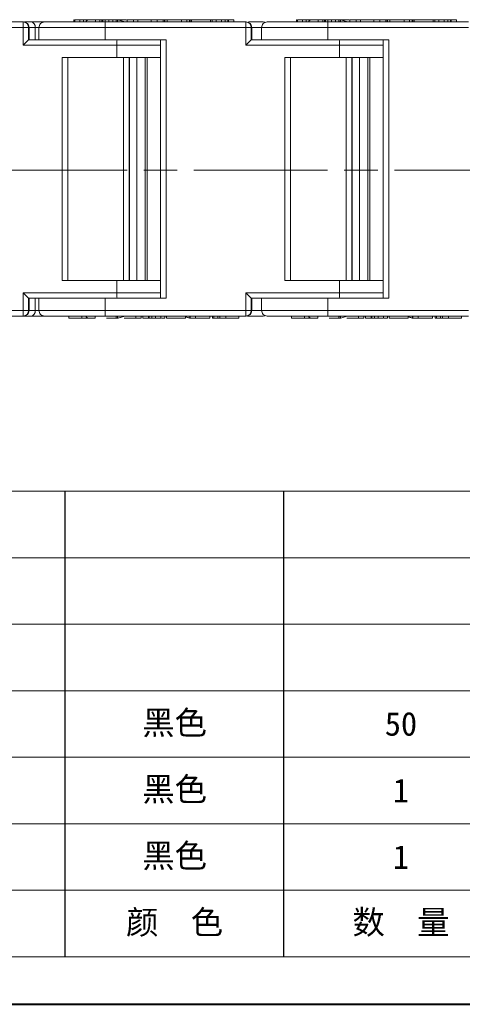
# Model space of a CAD drawing. Header units: millimetres. Extents: x 3188 to 3546, y -304 to -51.
# Tile 3 of 27: x 3305 to 3345, y -304 to -216. Entities that reach past the tile are written whole.
import ezdxf

# ---------------------------------------------------------------- set-up
doc = ezdxf.new("R2010")
doc.units = ezdxf.units.MM
doc.linetypes.add('ACAD_ISO08W100', pattern=[36, 24, -3, 6, -3])
doc.linetypes.add('CENTER', pattern=[0.6, 0.375, -0.075, 0.075, -0.075])
doc.layers.add('中心线', color=1, linetype='CENTER', lineweight=25)
doc.layers.add('标注线', color=7, linetype='Continuous', lineweight=15)
doc.styles.add('样式 6', font='仿宋_GB2312.ttf')

msp = doc.modelspace()

# ---------------------------------------------------------------- linework, layer by layer
at = {"color": 7, "linetype": 'Continuous', "lineweight": 15}
for p, q in [((3305.439, -216.029), (3292.817, -216.029)), ((3305.439, -216.029), (3305.448, -216.029)), ((3305.576, -216.029), (3306.168, -216.029)), ((3306.168, -216.029), (3307.348, -216.029)), ((3309.995, -216.029), (3309.995, -215.829)), ((3310.014, -215.829), (3309.995, -215.829)), ((3310.089, -216.029), (3310.089, -215.829)), ((3310.522, -216.029), (3310.522, -215.829)), ((3310.522, -215.829), (3310.855, -215.829)), ((3310.855, -216.029), (3310.855, -215.829)), ((3310.86, -215.829), (3310.855, -215.829)), ((3310.86, -215.829), (3310.86, -216.029)), ((3311.37, -215.837), (3311.37, -215.829)), ((3311.945, -216.029), (3311.945, -215.829)), ((3312.348, -216.029), (3312.348, -215.829)), ((3312.524, -216.029), (3312.524, -215.829)), ((3312.59, -215.829), (3312.59, -216.029)), ((3312.592, -216.029), (3312.592, -215.829)), ((3312.804, -216.029), (3312.804, -215.829)), ((3325.439, -216.029), (3312.817, -216.029)), ((3313.137, -215.829), (3313.137, -216.029)), ((3313.138, -216.029), (3313.138, -215.829)), ((3313.499, -216.029), (3313.499, -215.829)), ((3313.968, -215.851), (3313.822, -215.829)), ((3313.932, -215.837), (3313.932, -215.829)), ((3313.932, -215.829), (3314.266, -215.829)), ((3313.968, -215.851), (3313.99, -215.851)), ((3314.552, -216.029), (3313.968, -215.851)), ((3313.99, -215.851), (3314.574, -216.029)), ((3314.27, -215.829), (3314.266, -215.829)), ((3314.743, -215.829), (3314.27, -215.829)), ((3314.78, -216.029), (3314.78, -215.829)), ((3315.357, -215.829), (3315.357, -216.029)), ((3315.758, -216.029), (3315.758, -215.829)), ((3316.751, -215.829), (3316.928, -215.829)), ((3316.945, -216.029), (3316.945, -215.829)), ((3317.472, -216.029), (3317.472, -215.829)), ((3317.996, -215.829), (3317.828, -215.829)), ((3318.017, -216.029), (3318.017, -215.829)), ((3318.13, -216.029), (3318.13, -215.829)), ((3318.161, -215.829), (3318.151, -215.829)), ((3318.161, -216.029), (3318.161, -215.829)), ((3318.162, -215.829), (3318.161, -215.829)), ((3318.162, -216.029), (3318.162, -215.829)), ((3318.388, -216.029), (3318.388, -215.829)), ((3319.666, -215.829), (3318.388, -215.829)), ((3319.666, -216.029), (3319.666, -215.829)), ((3320.146, -215.829), (3319.666, -215.829)), ((3320.146, -216.029), (3320.146, -215.829)), ((3320.152, -215.829), (3320.146, -215.829)), ((3320.152, -216.029), (3320.152, -215.829)), ((3320.152, -215.829), (3320.379, -215.829)), ((3320.379, -216.029), (3320.379, -215.829)), ((3320.444, -216.029), (3320.444, -215.829)), ((3320.563, -216.029), (3320.563, -215.829)), ((3322.262, -215.829), (3320.563, -215.829)), ((3322.262, -216.029), (3322.262, -215.829)), ((3322.267, -215.829), (3322.262, -215.829)), ((3322.267, -216.029), (3322.267, -215.829)), ((3322.427, -215.829), (3322.309, -215.829)), ((3322.427, -216.029), (3322.427, -215.829)), ((3322.775, -216.029), (3322.775, -215.829)), ((3323.255, -215.829), (3322.775, -215.829)), ((3323.255, -216.029), (3323.255, -215.829)), ((3323.259, -215.829), (3323.255, -215.829)), ((3323.259, -215.829), (3323.259, -216.029)), ((3323.517, -215.829), (3323.553, -215.829)), ((3323.579, -216.029), (3323.579, -215.829)), ((3323.836, -216.029), (3323.836, -215.829)), ((3323.9, -216.029), (3323.9, -215.829)), ((3323.9, -215.829), (3324.381, -215.829)), ((3324.381, -216.029), (3324.381, -215.829)), ((3325.439, -216.029), (3325.448, -216.029)), ((3329.995, -216.029), (3329.995, -215.829)), ((3330.014, -215.829), (3329.995, -215.829)), ((3330.089, -216.029), (3330.089, -215.829)), ((3330.522, -216.029), (3330.522, -215.829)), ((3330.522, -215.829), (3330.855, -215.829)), ((3330.855, -216.029), (3330.855, -215.829)), ((3330.86, -215.829), (3330.855, -215.829)), ((3330.86, -215.829), (3330.86, -216.029)), ((3331.37, -215.837), (3331.37, -215.829)), ((3331.945, -216.029), (3331.945, -215.829)), ((3332.348, -216.029), (3332.348, -215.829)), ((3332.524, -216.029), (3332.524, -215.829)), ((3332.59, -215.829), (3332.59, -216.029)), ((3332.592, -216.029), (3332.592, -215.829)), ((3332.804, -216.029), (3332.804, -215.829)), ((3345.439, -216.029), (3332.817, -216.029)), ((3333.137, -215.829), (3333.137, -216.029)), ((3333.138, -216.029), (3333.138, -215.829)), ((3333.499, -216.029), (3333.499, -215.829)), ((3333.968, -215.851), (3333.822, -215.829)), ((3333.932, -215.837), (3333.932, -215.829)), ((3333.932, -215.829), (3334.266, -215.829)), ((3333.968, -215.851), (3333.99, -215.851)), ((3334.552, -216.029), (3333.968, -215.851)), ((3333.99, -215.851), (3334.574, -216.029)), ((3334.27, -215.829), (3334.266, -215.829)), ((3334.743, -215.829), (3334.27, -215.829)), ((3334.78, -216.029), (3334.78, -215.829)), ((3335.357, -215.829), (3335.357, -216.029)), ((3335.758, -216.029), (3335.758, -215.829)), ((3336.75, -215.829), (3336.928, -215.829)), ((3336.945, -216.029), (3336.945, -215.829)), ((3337.472, -216.029), (3337.472, -215.829)), ((3337.996, -215.829), (3337.828, -215.829)), ((3338.017, -216.029), (3338.017, -215.829)), ((3338.13, -216.029), (3338.13, -215.829)), ((3338.161, -215.829), (3338.151, -215.829)), ((3338.161, -216.029), (3338.161, -215.829)), ((3338.162, -215.829), (3338.161, -215.829)), ((3338.162, -216.029), (3338.162, -215.829)), ((3338.388, -216.029), (3338.388, -215.829)), ((3339.665, -215.829), (3338.388, -215.829)), ((3339.665, -216.029), (3339.665, -215.829)), ((3340.146, -215.829), (3339.665, -215.829)), ((3340.146, -216.029), (3340.146, -215.829)), ((3340.152, -215.829), (3340.146, -215.829)), ((3340.152, -216.029), (3340.152, -215.829)), ((3340.152, -215.829), (3340.379, -215.829)), ((3340.379, -216.029), (3340.379, -215.829)), ((3340.444, -216.029), (3340.444, -215.829)), ((3340.563, -216.029), (3340.563, -215.829)), ((3342.262, -215.829), (3340.563, -215.829)), ((3342.262, -216.029), (3342.262, -215.829)), ((3342.267, -215.829), (3342.262, -215.829)), ((3342.267, -216.029), (3342.267, -215.829)), ((3342.427, -215.829), (3342.309, -215.829)), ((3342.427, -216.029), (3342.427, -215.829)), ((3342.774, -216.029), (3342.774, -215.829)), ((3343.255, -215.829), (3342.774, -215.829)), ((3343.255, -216.029), (3343.255, -215.829)), ((3343.259, -215.829), (3343.255, -215.829)), ((3343.259, -215.829), (3343.259, -216.029)), ((3343.516, -215.829), (3343.553, -215.829)), ((3343.579, -216.029), (3343.579, -215.829)), ((3343.836, -216.029), (3343.836, -215.829)), ((3343.9, -216.029), (3343.9, -215.829)), ((3343.9, -215.829), (3344.381, -215.829)), ((3344.381, -216.029), (3344.381, -215.829)), ((3292.816, -216.529), (3305.437, -216.529)), ((3305.437, -216.529), (3305.437, -218.129)), ((3305.939, -216.529), (3305.437, -216.529)), ((3305.939, -217.629), (3305.939, -216.529)), ((3305.939, -216.529), (3305.948, -216.529)), ((3305.948, -216.529), (3305.948, -217.629)), ((3305.963, -216.529), (3305.948, -216.529)), ((3305.963, -217.629), (3305.963, -216.529)), ((3305.963, -216.529), (3305.971, -216.529)), ((3305.971, -216.529), (3305.971, -217.629)), ((3305.971, -216.529), (3306.522, -216.529)), ((3306.522, -216.529), (3306.522, -217.629)), ((3306.931, -216.529), (3306.522, -216.529)), ((3312.816, -216.529), (3306.866, -216.529)), ((3306.866, -216.529), (3306.866, -217.629)), ((3312.816, -217.629), (3312.816, -216.529)), ((3312.816, -216.529), (3325.437, -216.529)), ((3325.437, -216.529), (3325.437, -218.129)), ((3325.939, -216.529), (3325.437, -216.529)), ((3325.939, -217.629), (3325.939, -216.529)), ((3325.939, -216.529), (3325.948, -216.529)), ((3325.948, -216.529), (3325.948, -217.629)), ((3325.962, -216.529), (3325.948, -216.529)), ((3325.962, -217.629), (3325.962, -216.529)), ((3325.962, -216.529), (3325.971, -216.529)), ((3325.971, -216.529), (3325.971, -217.629)), ((3326.865, -216.529), (3325.971, -216.529)), ((3332.816, -216.529), (3326.865, -216.529)), ((3326.865, -216.529), (3326.865, -217.629)), ((3332.816, -217.629), (3332.816, -216.529)), ((3332.816, -216.529), (3345.436, -216.529)), ((3305.437, -218.129), (3313.873, -218.129)), ((3310.414, -217.629), (3305.939, -217.629)), ((3310.414, -217.629), (3312.816, -217.629)), ((3318.284, -217.629), (3312.816, -217.629)), ((3313.873, -218.129), (3313.873, -219.229)), ((3317.787, -218.129), (3313.873, -218.129)), ((3317.787, -217.629), (3317.787, -229.329)), ((3318.284, -229.329), (3318.284, -217.629)), ((3325.437, -218.129), (3333.873, -218.129)), ((3330.414, -217.629), (3325.939, -217.629)), ((3330.414, -217.629), (3332.816, -217.629)), ((3338.284, -217.629), (3332.816, -217.629)), ((3333.873, -218.129), (3333.873, -219.229)), ((3337.786, -218.129), (3333.873, -218.129)), ((3337.786, -217.629), (3337.786, -229.329)), ((3338.284, -229.329), (3338.284, -217.629)), ((3308.961, -219.229), (3308.961, -229.329)), ((3313.873, -219.229), (3308.961, -219.229)), ((3309.463, -229.329), (3309.463, -219.229)), ((3317.787, -219.229), (3313.873, -219.229)), ((3314.467, -219.229), (3314.467, -229.329)), ((3314.967, -229.329), (3314.967, -219.229)), ((3315.012, -219.229), (3315.012, -229.329)), ((3315.669, -229.329), (3315.669, -219.229)), ((3316.417, -219.229), (3316.417, -229.329)), ((3316.59, -229.329), (3316.59, -219.229)), ((3328.961, -219.229), (3328.961, -229.329)), ((3333.873, -219.229), (3328.961, -219.229)), ((3329.463, -229.329), (3329.463, -219.229)), ((3337.786, -219.229), (3333.873, -219.229)), ((3334.467, -219.229), (3334.467, -229.329)), ((3334.967, -229.329), (3334.967, -219.229)), ((3335.012, -219.229), (3335.012, -229.329)), ((3335.669, -229.329), (3335.669, -219.229)), ((3336.417, -219.229), (3336.417, -229.329)), ((3336.59, -229.329), (3336.59, -219.229)), ((3308.961, -229.329), (3308.961, -239.229)), ((3309.463, -239.229), (3309.463, -229.329)), ((3314.467, -229.329), (3314.467, -239.229)), ((3314.967, -239.229), (3314.967, -229.329)), ((3315.012, -229.329), (3315.012, -239.229)), ((3315.669, -239.229), (3315.669, -229.329)), ((3316.417, -229.329), (3316.417, -239.229)), ((3316.59, -239.229), (3316.59, -229.329)), ((3317.787, -229.329), (3317.787, -240.829)), ((3318.284, -240.829), (3318.284, -229.329)), ((3328.961, -229.329), (3328.961, -239.229)), ((3329.463, -239.229), (3329.463, -229.329)), ((3334.467, -229.329), (3334.467, -239.229)), ((3334.967, -239.229), (3334.967, -229.329)), ((3335.012, -229.329), (3335.012, -239.229)), ((3335.669, -239.229), (3335.669, -229.329)), ((3336.417, -229.329), (3336.417, -239.229)), ((3336.59, -239.229), (3336.59, -229.329)), ((3337.786, -229.329), (3337.786, -240.829)), ((3338.284, -240.829), (3338.284, -229.329)), ((3308.961, -239.229), (3313.873, -239.229)), ((3313.873, -239.229), (3317.787, -239.229)), ((3313.873, -239.229), (3313.873, -240.329)), ((3328.961, -239.229), (3333.873, -239.229)), ((3333.873, -239.229), (3337.786, -239.229)), ((3333.873, -239.229), (3333.873, -240.329)), ((3313.873, -240.329), (3305.437, -240.329)), ((3305.437, -240.329), (3305.437, -241.929)), ((3313.873, -240.329), (3317.787, -240.329)), ((3333.873, -240.329), (3325.437, -240.329)), ((3325.437, -240.329), (3325.437, -241.929)), ((3333.873, -240.329), (3337.786, -240.329)), ((3305.939, -240.829), (3310.414, -240.829)), ((3305.939, -241.929), (3305.939, -240.829)), ((3305.948, -240.829), (3305.948, -241.929)), ((3305.963, -241.929), (3305.963, -240.829)), ((3305.971, -240.829), (3305.971, -241.929)), ((3306.522, -240.829), (3306.522, -241.929)), ((3306.866, -240.829), (3306.866, -241.929)), ((3312.816, -240.829), (3310.414, -240.829)), ((3312.816, -241.929), (3312.816, -240.829)), ((3312.816, -240.829), (3318.284, -240.829)), ((3325.939, -240.829), (3330.414, -240.829)), ((3325.939, -241.929), (3325.939, -240.829)), ((3325.948, -240.829), (3325.948, -241.929)), ((3325.962, -241.929), (3325.962, -240.829)), ((3325.971, -240.829), (3325.971, -241.929)), ((3326.865, -240.829), (3326.865, -241.929)), ((3332.816, -240.829), (3330.414, -240.829)), ((3332.816, -241.929), (3332.816, -240.829)), ((3332.816, -240.829), (3338.284, -240.829)), ((3305.437, -241.929), (3292.816, -241.929)), ((3305.437, -241.929), (3305.939, -241.929)), ((3305.948, -241.929), (3305.939, -241.929)), ((3305.948, -241.929), (3305.963, -241.929)), ((3305.971, -241.929), (3305.963, -241.929)), ((3306.522, -241.929), (3305.971, -241.929)), ((3306.522, -241.929), (3306.937, -241.929)), ((3306.866, -241.929), (3312.816, -241.929)), ((3325.437, -241.929), (3312.816, -241.929)), ((3325.437, -241.929), (3325.939, -241.929)), ((3325.948, -241.929), (3325.939, -241.929)), ((3325.948, -241.929), (3325.962, -241.929)), ((3325.971, -241.929), (3325.962, -241.929)), ((3325.971, -241.929), (3326.906, -241.929)), ((3326.865, -241.929), (3332.816, -241.929)), ((3345.436, -241.929), (3332.816, -241.929)), ((3292.817, -242.429), (3305.439, -242.429)), ((3305.448, -242.429), (3305.439, -242.429)), ((3306.168, -242.429), (3305.471, -242.429)), ((3309.546, -242.429), (3309.546, -242.629)), ((3310.726, -242.629), (3310.726, -242.429)), ((3311.918, -242.429), (3311.918, -242.629)), ((3312.817, -242.429), (3325.439, -242.429)), ((3313.822, -242.629), (3313.968, -242.607)), ((3313.935, -242.621), (3313.935, -242.629)), ((3313.94, -242.62), (3313.94, -242.629)), ((3313.968, -242.607), (3314.552, -242.429)), ((3313.99, -242.607), (3313.968, -242.607)), ((3314.574, -242.429), (3313.99, -242.607)), ((3314.514, -242.629), (3315.569, -242.629)), ((3315.569, -242.629), (3315.569, -242.429)), ((3315.569, -242.629), (3316.05, -242.629)), ((3316.05, -242.429), (3316.05, -242.629)), ((3316.05, -242.629), (3316.056, -242.629)), ((3316.056, -242.429), (3316.056, -242.629)), ((3316.209, -242.429), (3316.209, -242.629)), ((3316.69, -242.629), (3316.209, -242.629)), ((3316.69, -242.429), (3316.69, -242.629)), ((3316.756, -242.429), (3316.756, -242.629)), ((3317.014, -242.429), (3317.014, -242.629)), ((3317.327, -242.429), (3317.327, -242.629)), ((3317.327, -242.629), (3317.808, -242.629)), ((3317.808, -242.429), (3317.808, -242.629)), ((3317.808, -242.629), (3317.812, -242.629)), ((3317.812, -242.429), (3317.812, -242.629)), ((3318.167, -242.429), (3318.167, -242.629)), ((3318.321, -242.429), (3318.321, -242.629)), ((3318.321, -242.629), (3320.02, -242.629)), ((3320.02, -242.429), (3320.02, -242.629)), ((3320.02, -242.429), (3320.02, -242.629)), ((3320.02, -242.482), (3320.391, -242.6)), ((3320.02, -242.495), (3320.387, -242.607)), ((3320.02, -242.629), (3320.02, -242.629)), ((3320.436, -242.429), (3320.436, -242.629)), ((3320.436, -242.629), (3320.917, -242.629)), ((3320.917, -242.429), (3320.917, -242.629)), ((3320.917, -242.629), (3320.922, -242.629)), ((3320.922, -242.429), (3320.922, -242.629)), ((3320.922, -242.629), (3322.204, -242.629)), ((3322.204, -242.429), (3322.204, -242.629)), ((3322.204, -242.629), (3322.205, -242.629)), ((3322.205, -242.629), (3322.205, -242.429)), ((3322.458, -242.429), (3322.458, -242.629)), ((3322.569, -242.429), (3322.569, -242.629)), ((3322.919, -242.629), (3322.939, -242.629)), ((3322.939, -242.629), (3322.939, -242.429)), ((3323.111, -242.429), (3323.111, -242.629)), ((3323.638, -242.429), (3323.638, -242.629)), ((3324.83, -242.429), (3324.83, -242.629)), ((3325.448, -242.429), (3325.439, -242.429)), ((3329.546, -242.429), (3329.546, -242.629)), ((3330.726, -242.629), (3330.726, -242.429)), ((3331.918, -242.429), (3331.918, -242.629)), ((3332.817, -242.429), (3345.439, -242.429)), ((3333.822, -242.629), (3333.968, -242.607)), ((3333.935, -242.621), (3333.935, -242.629)), ((3333.94, -242.62), (3333.94, -242.629)), ((3333.968, -242.607), (3334.552, -242.429)), ((3333.99, -242.607), (3333.968, -242.607)), ((3334.514, -242.447), (3333.99, -242.607)), ((3334.514, -242.629), (3335.569, -242.629)), ((3335.569, -242.629), (3335.569, -242.429)), ((3335.569, -242.629), (3336.05, -242.629)), ((3336.05, -242.429), (3336.05, -242.629)), ((3336.05, -242.629), (3336.056, -242.629)), ((3336.056, -242.429), (3336.056, -242.629)), ((3336.209, -242.429), (3336.209, -242.629)), ((3336.69, -242.629), (3336.209, -242.629)), ((3336.69, -242.429), (3336.69, -242.629)), ((3336.756, -242.429), (3336.756, -242.629)), ((3337.013, -242.429), (3337.013, -242.629)), ((3337.327, -242.429), (3337.327, -242.629)), ((3337.327, -242.629), (3337.808, -242.629)), ((3337.808, -242.429), (3337.808, -242.629)), ((3337.808, -242.629), (3337.811, -242.629)), ((3337.811, -242.429), (3337.811, -242.629)), ((3338.167, -242.429), (3338.167, -242.629)), ((3338.321, -242.429), (3338.321, -242.629)), ((3338.321, -242.629), (3340.019, -242.629)), ((3340.019, -242.429), (3340.019, -242.629)), ((3340.019, -242.629), (3340.02, -242.629)), ((3340.02, -242.429), (3340.02, -242.629)), ((3340.02, -242.482), (3340.391, -242.6)), ((3340.02, -242.495), (3340.387, -242.607)), ((3340.436, -242.429), (3340.436, -242.629)), ((3340.436, -242.629), (3340.917, -242.629)), ((3340.917, -242.429), (3340.917, -242.629)), ((3340.917, -242.629), (3340.922, -242.629)), ((3340.922, -242.429), (3340.922, -242.629)), ((3340.922, -242.629), (3342.204, -242.629)), ((3342.204, -242.429), (3342.204, -242.629)), ((3342.204, -242.629), (3342.205, -242.629)), ((3342.205, -242.629), (3342.205, -242.429)), ((3342.458, -242.429), (3342.458, -242.629)), ((3342.568, -242.429), (3342.568, -242.629)), ((3342.919, -242.629), (3342.939, -242.629)), ((3342.939, -242.629), (3342.939, -242.429)), ((3343.111, -242.429), (3343.111, -242.629)), ((3343.638, -242.429), (3343.638, -242.629)), ((3344.83, -242.429), (3344.83, -242.629))]:
    msp.add_line(p, q, dxfattribs=at)
at = {"color": 7, "lineweight": 15}
for p, q in [((3208.877, -258.146), (3350.415, -258.146)), ((3208.877, -264.115), (3350.415, -264.115)), ((3208.877, -270.084), (3350.415, -270.084)), ((3208.877, -276.053), (3350.415, -276.053)), ((3208.877, -282.022), (3350.415, -282.022)), ((3208.877, -287.991), (3350.415, -287.991)), ((3208.877, -293.96), (3387.947, -293.96))]:
    msp.add_line(p, q, dxfattribs=at)
at = {"color": 7}
for p, q in [((3309.231, -299.929), (3309.231, -258.146)), ((3328.849, -299.929), (3328.849, -258.146))]:
    msp.add_line(p, q, dxfattribs=at)
at = {"color": 7, "lineweight": 13}
msp.add_line((3208.877, -299.929), (3387.947, -299.929), dxfattribs=at)
at = {"color": 7, "lineweight": 40}
msp.add_line((3187.559, -304.193), (3545.7, -304.193), dxfattribs=at)
at = {"color": 7, "linetype": 'Continuous', "lineweight": 15, "flags": 128}
for points in [[(3327.004, -216.029), (3327.101, -216.039), (3327.183, -216.062)], [(3327.004, -242.429), (3327.101, -242.419), (3327.183, -242.396)]]:
    msp.add_lwpolyline(points, dxfattribs=at)
at = {"color": 7, "linetype": 'Continuous', "lineweight": 15}
for centre, radius, start, end in [((3332.781, -216.404), 27.344, 179.2142, 180.26192), ((3305.439, -216.529), 0.5, 359.99993, 89.99993), ((3305.448, -216.529), 0.5, 359.99993, 89.99993), ((3305.463, -216.529), 0.5, 359.99993, 89.99993), ((3305.471, -216.529), 0.5, 359.99993, 89.99993), ((3306.08, -216.466), 0.446, 351.95177, 78.58112), ((3311.458, -216.329), 0.5, 90, 142.46944), ((3314.802, -215.998), 0.995, 170.2106, 181.77926), ((3313.844, -216.329), 0.5, 73.01303, 90), ((3313.844, -216.329), 0.5, 73.03368, 90), ((3320.532, -216.329), 0.5, 100.14843, 106.97918), ((3352.78, -216.404), 27.344, 179.2142, 180.26192), ((3325.439, -216.529), 0.5, 359.99993, 89.99993), ((3325.448, -216.529), 0.5, 359.99993, 89.99993), ((3325.462, -216.529), 0.5, 359.99993, 89.99993), ((3325.471, -216.529), 0.5, 359.99993, 89.99993), ((3331.457, -216.329), 0.5, 90, 142.46944), ((3334.802, -215.998), 0.995, 170.2106, 181.77926), ((3333.844, -216.329), 0.5, 73.01303, 90), ((3333.844, -216.329), 0.5, 73.03368, 90), ((3340.532, -216.329), 0.5, 100.17276, 106.97918), ((3341.217, -218.004), 27.344, 179.2142, 180.26192), ((3361.217, -218.004), 27.344, 179.2142, 180.26192), ((3341.217, -240.454), 27.344, 179.73808, 180.7858), ((3361.217, -240.454), 27.344, 179.73808, 180.7858), ((3332.781, -242.054), 27.344, 179.73808, 180.7858), ((3305.439, -241.929), 0.5, 270.00007, 0.00007), ((3305.448, -241.929), 0.5, 270.00007, 0.00007), ((3305.463, -241.929), 0.5, 270.00007, 0.00007), ((3305.471, -241.929), 0.5, 270.00007, 0.00007), ((3306.08, -241.991), 0.446, 281.41908, 8.04819), ((3352.78, -242.054), 27.344, 179.73808, 180.7858), ((3325.439, -241.929), 0.5, 270.00007, 0.00007), ((3325.448, -241.929), 0.5, 270.00007, 0.00007), ((3325.462, -241.929), 0.5, 270.00007, 0.00007), ((3325.471, -241.929), 0.5, 270.00007, 0.00007), ((3311.458, -242.129), 0.5, 217.71782, 270), ((3314.972, -242.448), 1.164, 179.06634, 188.9438), ((3313.844, -242.129), 0.5, 270, 286.97918), ((3313.844, -242.129), 0.5, 270, 286.96632), ((3320.532, -242.129), 0.5, 253.01303, 258.90263), ((3331.457, -242.129), 0.5, 217.71782, 270), ((3334.972, -242.448), 1.164, 179.06634, 188.9438), ((3333.844, -242.129), 0.5, 270, 286.97918), ((3333.844, -242.129), 0.5, 270, 286.96632), ((3340.532, -242.129), 0.5, 253.01303, 258.87822)]:
    msp.add_arc(centre, radius, start, end, dxfattribs=at)
for centre, major_axis, start_param, end_param in [((3305.439, -218.129), (0.5, 0.5), 0.002286, 1.573082), ((3325.439, -218.129), (0.5, 0.5), 0.002286, 1.573082), ((3305.439, -240.329), (0.5, -0.5), 4.710103, 6.280899), ((3325.439, -240.329), (0.5, -0.5), 4.710103, 6.280899)]:
    msp.add_ellipse(centre, major_axis=major_axis, ratio=0.002286, start_param=start_param, end_param=end_param, dxfattribs=at)
for points in [[(3307.366, -216.029), (3307.3, -216.036), (3307.169, -216.052), (3307.004, -216.167), (3306.888, -216.332), (3306.873, -216.463), (3306.866, -216.529)], [(3312.816, -216.529), (3312.816, -216.463), (3312.816, -216.332), (3312.816, -216.167), (3312.817, -216.052), (3312.817, -216.036), (3312.817, -216.029)], [(3327.365, -216.029), (3327.3, -216.036), (3327.169, -216.052), (3327.003, -216.167), (3326.888, -216.332), (3326.873, -216.463), (3326.865, -216.529)], [(3332.816, -216.529), (3332.816, -216.463), (3332.816, -216.332), (3332.816, -216.167), (3332.816, -216.052), (3332.817, -216.036), (3332.817, -216.029)], [(3307.366, -242.429), (3307.3, -242.421), (3307.169, -242.406), (3307.004, -242.291), (3306.888, -242.126), (3306.873, -241.994), (3306.866, -241.929)], [(3312.817, -242.429), (3312.817, -242.421), (3312.817, -242.406), (3312.816, -242.291), (3312.816, -242.126), (3312.816, -241.994), (3312.816, -241.929)], [(3327.365, -242.429), (3327.3, -242.421), (3327.169, -242.406), (3327.003, -242.291), (3326.888, -242.126), (3326.873, -241.994), (3326.865, -241.929)], [(3332.817, -242.429), (3332.817, -242.421), (3332.816, -242.406), (3332.816, -242.291), (3332.816, -242.126), (3332.816, -241.994), (3332.816, -241.929)]]:
    msp.add_open_spline(points, degree=3, dxfattribs=at)
for points, knots in [([(3307.366, -216.029), (3307.443, -216.029), (3307.563, -216.029), (3308.246, -216.029), (3308.949, -216.029), (3309.82, -216.029), (3311.084, -216.029), (3312.134, -216.029), (3312.817, -216.029)], [0, 0, 0, 0, 0.239602, 0.368454, 0.5, 0.631546, 0.760398, 1, 1, 1, 1]), ([(3310.089, -215.829), (3310.149, -215.829), (3310.261, -215.829), (3310.407, -215.829), (3310.485, -215.829), (3310.525, -215.829)], [0, 0, 0, 0, 0.366165, 0.679584, 1, 1, 1, 1]), ([(3311.543, -215.829), (3311.516, -215.829), (3311.455, -215.829), (3311.284, -215.829), (3311.088, -215.829), (3310.957, -215.829), (3310.904, -215.829)], [0, 0, 0, 0, 0.240758, 0.53275, 0.809531, 1, 1, 1, 1]), ([(3313.822, -215.829), (3313.521, -215.829), (3312.896, -215.829), (3312.1, -215.829), (3311.556, -215.829), (3311.49, -215.829), (3311.458, -215.829)], [0, 0, 0, 0, 0.2405266, 0.5, 0.7594734, 1, 1, 1, 1]), ([(3313.968, -215.851), (3313.964, -215.856), (3313.958, -215.865), (3313.935, -215.926), (3313.918, -215.973), (3313.905, -216.015), (3313.9, -216.029)], [0, 0, 0, 0, 0.425403, 0.65149, 0.887239, 1, 1, 1, 1]), ([(3315.357, -215.829), (3315.289, -215.829), (3315.165, -215.829), (3315.007, -215.829), (3314.89, -215.829), (3314.809, -215.829), (3314.79, -215.829), (3314.78, -215.829)], [0, 0, 0, 0, 0.219903, 0.401483, 0.582484, 0.790929, 1, 1, 1, 1]), ([(3315.758, -215.829), (3315.739, -215.829), (3315.682, -215.829), (3315.539, -215.829), (3315.419, -215.829), (3315.357, -215.829)], [0, 0, 0, 0, 0.2025471, 0.589038, 1, 1, 1, 1]), ([(3316.945, -215.829), (3316.81, -215.829), (3316.538, -215.829), (3316.183, -215.829), (3315.93, -215.829), (3315.78, -215.829), (3315.766, -215.829), (3315.758, -215.829)], [0, 0, 0, 0, 0.203919, 0.410143, 0.593167, 0.774496, 1, 1, 1, 1]), ([(3316.056, -215.829), (3316.063, -215.829), (3316.077, -215.829), (3316.186, -215.829), (3316.326, -215.829), (3316.522, -215.829), (3316.661, -215.829), (3316.751, -215.829)], [0, 0, 0, 0, 0.206633, 0.397222, 0.573131, 0.726121, 1, 1, 1, 1]), ([(3317.472, -215.829), (3317.409, -215.829), (3317.293, -215.829), (3317.114, -215.829), (3317.002, -215.829), (3316.945, -215.829)], [0, 0, 0, 0, 0.372031, 0.683777, 1, 1, 1, 1]), ([(3318.017, -215.829), (3317.987, -215.829), (3317.927, -215.829), (3317.768, -215.829), (3317.607, -215.829), (3317.486, -215.829), (3317.472, -215.829)], [0, 0, 0, 0, 0.250896, 0.502166, 0.940512, 1, 1, 1, 1]), ([(3318.13, -215.829), (3318.128, -215.829), (3318.124, -215.829), (3318.094, -215.829), (3318.043, -215.829), (3318.017, -215.829)], [0, 0, 0, 0, 0.308297, 0.650122, 1, 1, 1, 1]), ([(3318.205, -215.829), (3318.229, -215.829), (3318.304, -215.829), (3318.374, -215.829), (3318.388, -215.829), (3318.395, -215.829)], [0, 0, 0, 0, 0.180626, 0.589869, 1, 1, 1, 1]), ([(3320.379, -215.829), (3320.408, -215.829), (3320.441, -215.829), (3320.516, -215.829), (3320.524, -215.829)], [0, 0, 0, 0, 0.882674, 1, 1, 1, 1]), ([(3320.409, -215.905), (3320.406, -215.897), (3320.393, -215.86), (3320.39, -215.855), (3320.387, -215.851)], [0, 0, 0, 0, 0.209604, 1, 1, 1, 1]), ([(3322.775, -215.829), (3322.747, -215.829), (3322.68, -215.829), (3322.549, -215.829), (3322.459, -215.829), (3322.427, -215.829)], [0, 0, 0, 0, 0.307604, 0.753214, 1, 1, 1, 1]), ([(3323.3, -215.829), (3323.303, -215.829), (3323.31, -215.829), (3323.357, -215.829), (3323.433, -215.829), (3323.512, -215.829), (3323.564, -215.829), (3323.579, -215.829)], [0, 0, 0, 0, 0.148578, 0.360006, 0.570393, 0.878151, 1, 1, 1, 1]), ([(3323.579, -215.829), (3323.621, -215.829), (3323.693, -215.829), (3323.783, -215.829), (3323.818, -215.829), (3323.836, -215.829)], [0, 0, 0, 0, 0.410571, 0.709085, 1, 1, 1, 1]), ([(3323.836, -215.829), (3323.852, -215.829), (3323.881, -215.829), (3323.895, -215.829), (3323.898, -215.829), (3323.9, -215.829)], [0, 0, 0, 0, 0.392386, 0.695009, 1, 1, 1, 1]), ([(3325.688, -216.029), (3326.028, -216.029), (3326.819, -216.029), (3326.937, -216.029), (3327.004, -216.029)], [0, 0, 0, 0, 0.42946, 1, 1, 1, 1]), ([(3327.365, -216.029), (3327.443, -216.029), (3327.562, -216.029), (3328.246, -216.029), (3328.949, -216.029), (3329.82, -216.029), (3331.084, -216.029), (3332.134, -216.029), (3332.817, -216.029)], [0, 0, 0, 0, 0.239602, 0.368454, 0.5, 0.631546, 0.760398, 1, 1, 1, 1]), ([(3330.089, -215.829), (3330.149, -215.829), (3330.261, -215.829), (3330.407, -215.829), (3330.485, -215.829), (3330.525, -215.829)], [0, 0, 0, 0, 0.366165, 0.679584, 1, 1, 1, 1]), ([(3331.543, -215.829), (3331.516, -215.829), (3331.455, -215.829), (3331.284, -215.829), (3331.088, -215.829), (3330.957, -215.829), (3330.904, -215.829)], [0, 0, 0, 0, 0.240758, 0.53275, 0.809531, 1, 1, 1, 1]), ([(3333.822, -215.829), (3333.521, -215.829), (3332.895, -215.829), (3332.1, -215.829), (3331.556, -215.829), (3331.49, -215.829), (3331.457, -215.829)], [0, 0, 0, 0, 0.2405266, 0.5, 0.7594734, 1, 1, 1, 1]), ([(3333.968, -215.851), (3333.964, -215.856), (3333.957, -215.865), (3333.935, -215.926), (3333.918, -215.973), (3333.904, -216.015), (3333.9, -216.029)], [0, 0, 0, 0, 0.425403, 0.65149, 0.887239, 1, 1, 1, 1]), ([(3335.357, -215.829), (3335.289, -215.829), (3335.165, -215.829), (3335.007, -215.829), (3334.89, -215.829), (3334.809, -215.829), (3334.79, -215.829), (3334.78, -215.829)], [0, 0, 0, 0, 0.219903, 0.401483, 0.582484, 0.790929, 1, 1, 1, 1]), ([(3335.758, -215.829), (3335.738, -215.829), (3335.682, -215.829), (3335.539, -215.829), (3335.419, -215.829), (3335.357, -215.829)], [0, 0, 0, 0, 0.202002, 0.588757, 1, 1, 1, 1]), ([(3336.945, -215.829), (3336.81, -215.829), (3336.538, -215.829), (3336.182, -215.829), (3335.93, -215.829), (3335.78, -215.829), (3335.766, -215.829), (3335.758, -215.829)], [0, 0, 0, 0, 0.203919, 0.410143, 0.593167, 0.774496, 1, 1, 1, 1]), ([(3336.056, -215.829), (3336.063, -215.829), (3336.077, -215.829), (3336.185, -215.829), (3336.326, -215.829), (3336.521, -215.829), (3336.661, -215.829), (3336.75, -215.829)], [0, 0, 0, 0, 0.206633, 0.397222, 0.573131, 0.726121, 1, 1, 1, 1]), ([(3337.472, -215.829), (3337.409, -215.829), (3337.293, -215.829), (3337.114, -215.829), (3337.001, -215.829), (3336.945, -215.829)], [0, 0, 0, 0, 0.372031, 0.683777, 1, 1, 1, 1]), ([(3338.017, -215.829), (3337.987, -215.829), (3337.926, -215.829), (3337.767, -215.829), (3337.607, -215.829), (3337.486, -215.829), (3337.472, -215.829)], [0, 0, 0, 0, 0.250896, 0.502166, 0.940512, 1, 1, 1, 1]), ([(3338.13, -215.829), (3338.128, -215.829), (3338.124, -215.829), (3338.094, -215.829), (3338.043, -215.829), (3338.017, -215.829)], [0, 0, 0, 0, 0.308297, 0.650122, 1, 1, 1, 1]), ([(3338.206, -215.829), (3338.229, -215.829), (3338.304, -215.829), (3338.374, -215.829), (3338.388, -215.829), (3338.395, -215.829)], [0, 0, 0, 0, 0.179101, 0.589106, 1, 1, 1, 1]), ([(3340.379, -215.829), (3340.408, -215.829), (3340.441, -215.829), (3340.516, -215.829), (3340.524, -215.829)], [0, 0, 0, 0, 0.8818298, 1, 1, 1, 1]), ([(3340.409, -215.905), (3340.406, -215.897), (3340.393, -215.86), (3340.39, -215.855), (3340.387, -215.851)], [0, 0, 0, 0, 0.209604, 1, 1, 1, 1]), ([(3342.774, -215.829), (3342.747, -215.829), (3342.68, -215.829), (3342.549, -215.829), (3342.459, -215.829), (3342.427, -215.829)], [0, 0, 0, 0, 0.307604, 0.753214, 1, 1, 1, 1]), ([(3343.3, -215.829), (3343.303, -215.829), (3343.31, -215.829), (3343.357, -215.829), (3343.433, -215.829), (3343.512, -215.829), (3343.564, -215.829), (3343.579, -215.829)], [0, 0, 0, 0, 0.148578, 0.360006, 0.570393, 0.878151, 1, 1, 1, 1]), ([(3343.579, -215.829), (3343.621, -215.829), (3343.693, -215.829), (3343.783, -215.829), (3343.818, -215.829), (3343.836, -215.829)], [0, 0, 0, 0, 0.410571, 0.709085, 1, 1, 1, 1]), ([(3343.836, -215.829), (3343.852, -215.829), (3343.881, -215.829), (3343.894, -215.829), (3343.898, -215.829), (3343.9, -215.829)], [0, 0, 0, 0, 0.392386, 0.695009, 1, 1, 1, 1]), ([(3307.389, -242.429), (3307.379, -242.429), (3307.238, -242.429), (3306.683, -242.429), (3306.168, -242.429)], [0, 0, 0, 0, 0.071038, 1, 1, 1, 1]), ([(3312.817, -242.429), (3312.134, -242.429), (3311.084, -242.429), (3309.82, -242.429), (3308.949, -242.429), (3308.246, -242.429), (3307.563, -242.429), (3307.443, -242.429), (3307.366, -242.429)], [0, 0, 0, 0, 0.239602, 0.368454, 0.5, 0.631546, 0.760398, 1, 1, 1, 1]), ([(3309.546, -242.629), (3309.553, -242.629), (3309.565, -242.629), (3309.718, -242.629), (3309.991, -242.629), (3310.347, -242.629), (3310.595, -242.629), (3310.726, -242.629)], [0, 0, 0, 0, 0.204593, 0.411054, 0.622248, 0.800999, 1, 1, 1, 1]), ([(3310.726, -242.629), (3310.861, -242.629), (3311.132, -242.629), (3311.49, -242.629), (3311.741, -242.629), (3311.895, -242.629), (3311.91, -242.629), (3311.918, -242.629)], [0, 0, 0, 0, 0.205433, 0.413226, 0.595657, 0.776233, 1, 1, 1, 1]), ([(3312.922, -242.629), (3312.928, -242.629), (3313.182, -242.629), (3313.506, -242.629), (3313.822, -242.629)], [0, 0, 0, 0, 0.026169, 1, 1, 1, 1]), ([(3313.9, -242.429), (3313.905, -242.443), (3313.918, -242.485), (3313.935, -242.532), (3313.958, -242.593), (3313.964, -242.601), (3313.968, -242.607)], [0, 0, 0, 0, 0.112761, 0.348535, 0.574631, 1, 1, 1, 1]), ([(3316.756, -242.629), (3316.739, -242.629), (3316.71, -242.629), (3316.696, -242.629), (3316.692, -242.629), (3316.69, -242.629)], [0, 0, 0, 0, 0.392386, 0.695009, 1, 1, 1, 1]), ([(3317.014, -242.629), (3316.971, -242.629), (3316.899, -242.629), (3316.809, -242.629), (3316.773, -242.629), (3316.756, -242.629)], [0, 0, 0, 0, 0.410571, 0.709085, 1, 1, 1, 1]), ([(3317.331, -242.629), (3317.329, -242.629), (3317.327, -242.629), (3317.304, -242.629), (3317.236, -242.629), (3317.158, -242.629), (3317.081, -242.629), (3317.028, -242.629), (3317.014, -242.629)], [0, 0, 0, 0, 0.272262, 0.546684, 0.659253, 0.771268, 0.935125, 1, 1, 1, 1]), ([(3317.868, -242.629), (3317.877, -242.629), (3317.951, -242.629), (3318.057, -242.629), (3318.153, -242.629), (3318.162, -242.629), (3318.167, -242.629)], [0, 0, 0, 0, 0.0376456, 0.3140866, 0.6349926, 1, 1, 1, 1]), ([(3320.387, -242.607), (3320.39, -242.601), (3320.395, -242.592), (3320.417, -242.532), (3320.435, -242.477), (3320.452, -242.426), (3320.46, -242.402)], [0, 0, 0, 0, 0.394849, 0.604185, 0.822213, 1, 1, 1, 1]), ([(3322.458, -242.629), (3322.46, -242.629), (3322.463, -242.629), (3322.492, -242.629), (3322.543, -242.629), (3322.569, -242.629)], [0, 0, 0, 0, 0.308297, 0.650122, 1, 1, 1, 1]), ([(3322.569, -242.629), (3322.598, -242.629), (3322.658, -242.629), (3322.816, -242.629), (3322.976, -242.629), (3323.097, -242.629), (3323.111, -242.629)], [0, 0, 0, 0, 0.250896, 0.502166, 0.940512, 1, 1, 1, 1]), ([(3323.111, -242.629), (3323.174, -242.629), (3323.29, -242.629), (3323.468, -242.629), (3323.581, -242.629), (3323.638, -242.629)], [0, 0, 0, 0, 0.372031, 0.683777, 1, 1, 1, 1]), ([(3323.638, -242.629), (3323.773, -242.629), (3324.044, -242.629), (3324.401, -242.629), (3324.654, -242.629), (3324.806, -242.629), (3324.822, -242.629), (3324.83, -242.629)], [0, 0, 0, 0, 0.203919, 0.410143, 0.593167, 0.774496, 1, 1, 1, 1]), ([(3327.004, -242.429), (3326.933, -242.429), (3326.803, -242.429), (3325.966, -242.429), (3325.584, -242.429)], [0, 0, 0, 0, 0.543374, 1, 1, 1, 1]), ([(3332.817, -242.429), (3332.134, -242.429), (3331.084, -242.429), (3329.82, -242.429), (3328.949, -242.429), (3328.246, -242.429), (3327.562, -242.429), (3327.443, -242.429), (3327.365, -242.429)], [0, 0, 0, 0, 0.239602, 0.368454, 0.5, 0.631546, 0.760398, 1, 1, 1, 1]), ([(3329.546, -242.629), (3329.553, -242.629), (3329.565, -242.629), (3329.718, -242.629), (3329.991, -242.629), (3330.347, -242.629), (3330.595, -242.629), (3330.726, -242.629)], [0, 0, 0, 0, 0.204593, 0.411054, 0.622248, 0.800999, 1, 1, 1, 1]), ([(3330.726, -242.629), (3330.861, -242.629), (3331.132, -242.629), (3331.49, -242.629), (3331.741, -242.629), (3331.895, -242.629), (3331.91, -242.629), (3331.918, -242.629)], [0, 0, 0, 0, 0.205433, 0.413226, 0.595657, 0.776233, 1, 1, 1, 1]), ([(3332.922, -242.629), (3332.928, -242.629), (3333.181, -242.629), (3333.506, -242.629), (3333.822, -242.629)], [0, 0, 0, 0, 0.0261688, 1, 1, 1, 1]), ([(3333.9, -242.429), (3333.904, -242.443), (3333.918, -242.485), (3333.935, -242.532), (3333.957, -242.593), (3333.964, -242.601), (3333.968, -242.607)], [0, 0, 0, 0, 0.112761, 0.348535, 0.574631, 1, 1, 1, 1]), ([(3336.756, -242.629), (3336.739, -242.629), (3336.71, -242.629), (3336.696, -242.629), (3336.692, -242.629), (3336.69, -242.629)], [0, 0, 0, 0, 0.392386, 0.695009, 1, 1, 1, 1]), ([(3337.013, -242.629), (3336.971, -242.629), (3336.899, -242.629), (3336.809, -242.629), (3336.773, -242.629), (3336.756, -242.629)], [0, 0, 0, 0, 0.410571, 0.709085, 1, 1, 1, 1]), ([(3337.331, -242.629), (3337.329, -242.629), (3337.326, -242.629), (3337.304, -242.629), (3337.236, -242.629), (3337.158, -242.629), (3337.08, -242.629), (3337.028, -242.629), (3337.013, -242.629)], [0, 0, 0, 0, 0.272262, 0.546684, 0.659253, 0.771268, 0.935125, 1, 1, 1, 1]), ([(3337.868, -242.629), (3337.877, -242.629), (3337.951, -242.629), (3338.057, -242.629), (3338.153, -242.629), (3338.162, -242.629), (3338.167, -242.629)], [0, 0, 0, 0, 0.03792, 0.314282, 0.635097, 1, 1, 1, 1]), ([(3340.387, -242.607), (3340.39, -242.601), (3340.395, -242.593), (3340.417, -242.532), (3340.433, -242.484), (3340.446, -242.443), (3340.451, -242.429)], [0, 0, 0, 0, 0.425173, 0.650586, 0.885358, 1, 1, 1, 1]), ([(3342.458, -242.629), (3342.46, -242.629), (3342.463, -242.629), (3342.492, -242.629), (3342.543, -242.629), (3342.568, -242.629)], [0, 0, 0, 0, 0.308297, 0.650122, 1, 1, 1, 1]), ([(3342.568, -242.629), (3342.598, -242.629), (3342.658, -242.629), (3342.816, -242.629), (3342.976, -242.629), (3343.097, -242.629), (3343.111, -242.629)], [0, 0, 0, 0, 0.250896, 0.502166, 0.940512, 1, 1, 1, 1]), ([(3343.111, -242.629), (3343.174, -242.629), (3343.289, -242.629), (3343.468, -242.629), (3343.581, -242.629), (3343.638, -242.629)], [0, 0, 0, 0, 0.372031, 0.683777, 1, 1, 1, 1]), ([(3343.638, -242.629), (3343.773, -242.629), (3344.044, -242.629), (3344.401, -242.629), (3344.654, -242.629), (3344.806, -242.629), (3344.821, -242.629), (3344.83, -242.629)], [0, 0, 0, 0, 0.203919, 0.410143, 0.593167, 0.774496, 1, 1, 1, 1])]:
    msp.add_open_spline(points, degree=3, knots=knots, dxfattribs=at)
at = {"layer": '中心线', "linetype": 'ACAD_ISO08W100', "lineweight": 13, "ltscale": 0.5}
msp.add_line((3512.79, -229.329), (3273.069, -229.329), dxfattribs=at)

# ---------------------------------------------------------------- texts
at = {"layer": '标注线', "color": 7, "lineweight": 18, "char_height": 1.53489, "width": 10.23263, "attachment_point": 5, "style": '样式 6'}
for s, insert in [('{\\H1.389x;黑色}', (3319.047, -279.038)), ('{\\H1.389x;50}', (3339.381, -279.038)), ('{\\H1.389x;黑色}', (3319.047, -285.007)), ('{\\H1.389x;1}', (3339.381, -285.007)), ('{\\H1.389x;黑色}', (3319.047, -290.976)), ('{\\H1.389x;1}', (3339.381, -290.976)), ('{\\H1.389x;颜  色}', (3319.047, -296.945)), ('{\\H1.389x;数  量}', (3339.381, -296.945))]:
    msp.add_mtext(s, dxfattribs=dict(at, insert=insert))

doc.saveas('drawing.dxf')
